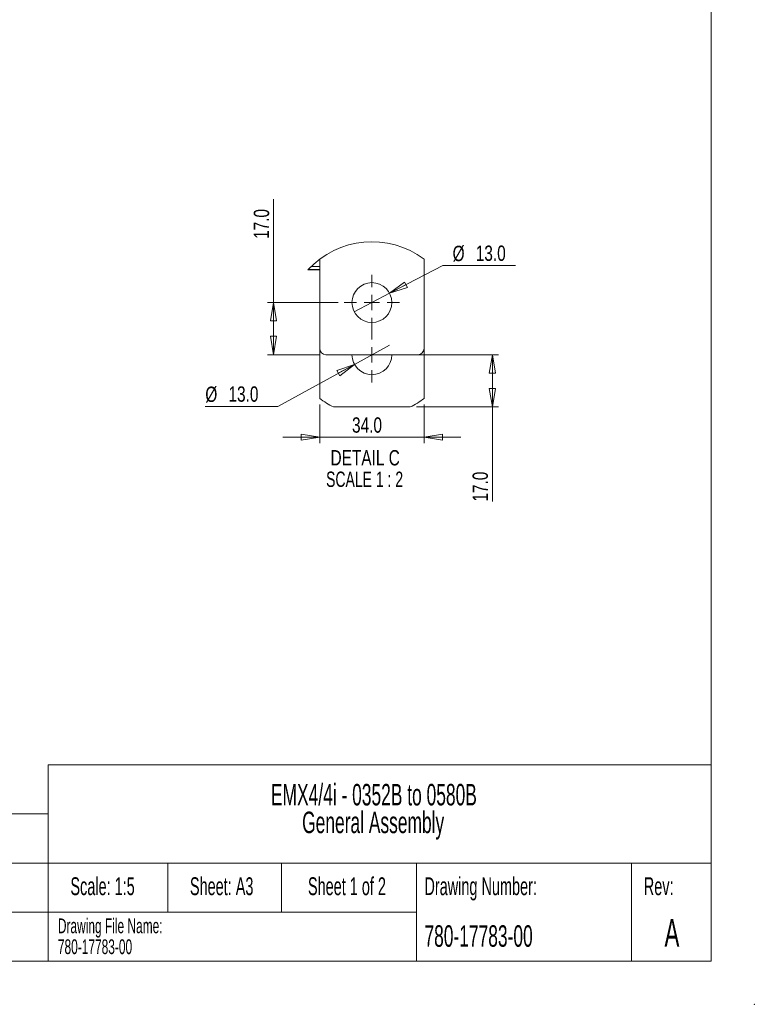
# Model space of a CAD drawing. Header units: millimetres. Extents: x 0 to 2100, y 0 to 1485.
# Tile 74 of 118: x 1502 to 2100, y 0 to 802. Entities that reach past the tile are written whole.
import ezdxf

# ---------------------------------------------------------------- set-up
doc = ezdxf.new("R2010")
doc.units = ezdxf.units.MM
doc.header["$LTSCALE"] = 5
doc.header["$PDSIZE"] = -1
doc.styles.add('SLDTEXTSTYLE0', font='TXT', dxfattribs={"width": 0.605})
doc.styles.add('SLDTEXTSTYLE1', font='TXT', dxfattribs={"width": 0.75})
doc.styles.add('SLDTEXTSTYLE2', font='TXT', dxfattribs={"width": 0.681818})
doc.dimstyles.new('SLDDIMSTYLE5', dxfattribs={"dimtxt": 12.5, "dimasz": 15, "dimexe": 0, "dimexo": 0.0625, "dimgap": 3.125, "dimtad": 1, "dimdec": 1, "dimlfac": 0.4, "dimrnd": 1e-09, "dimzin": 4, "dimdsep": 46, "dimtxsty": 'SLDTEXTSTYLE1', "dimblk1": 'CLOSED', "dimblk2": 'CLOSED', "dimsah": 1, "dimcen": 0.09, "dimadec": 0, "dimazin": 1, "dimtfac": 1, "dimtmove": 0, "dimatfit": 0, "dimldrblk": 'CLOSED', "dimfxl": 0, "dimfrac": 2, "dimtolj": 1, "dimtzin": 12, "dimarcsym": 0})
doc.dimstyles.new('SLDDIMSTYLE6', dxfattribs={"dimtxt": 12.5, "dimasz": 15, "dimexe": 0, "dimexo": 0.0625, "dimgap": 3.125, "dimtad": 0, "dimtih": 1, "dimtoh": 1, "dimdec": 1, "dimlfac": 0.4, "dimrnd": 1e-09, "dimzin": 4, "dimdsep": 46, "dimtxsty": 'SLDTEXTSTYLE1', "dimblk1": 'NONE', "dimblk2": 'CLOSED', "dimsah": 1, "dimcen": 0, "dimadec": 0, "dimazin": 1, "dimtfac": 1, "dimtmove": 0, "dimatfit": 3, "dimldrblk": 'NONE', "dimfxl": 0, "dimfrac": 2, "dimtolj": 1, "dimtzin": 12, "dimarcsym": 0})
doc.dimstyles.new('SLDDIMSTYLE7', dxfattribs={"dimtxt": 12.5, "dimasz": 15, "dimexe": 0, "dimexo": 0.0625, "dimgap": 3.125, "dimtad": 1, "dimdec": 1, "dimlfac": 0.4, "dimrnd": 1e-09, "dimzin": 4, "dimdsep": 46, "dimtxsty": 'SLDTEXTSTYLE1', "dimblk1": 'CLOSED', "dimblk2": 'CLOSED', "dimsah": 1, "dimcen": 0.09, "dimadec": 0, "dimazin": 1, "dimtfac": 1, "dimtofl": 0, "dimtmove": 0, "dimatfit": 3, "dimldrblk": 'CLOSED', "dimfxl": 0, "dimfrac": 2, "dimtolj": 1, "dimtzin": 12, "dimarcsym": 0})

# ---------------------------------------------------------------- blocks, each defined once
blk = doc.blocks.new('SW_NOTE_0')
at = {"color": 0, "linetype": 'Continuous', "lineweight": 0, "char_height": 17.5, "attachment_point": 2, "style": 'SLDTEXTSTYLE0'}
for s, insert in [('EMX4/4i - 0352B to 0580B', (116.21, 22.56)), ('General Assembly', (115.61, 0))]:
    blk.add_mtext(s, dxfattribs=dict(at, insert=insert))
blk = doc.blocks.new('SW_NOTE_1')
at = {"color": 0, "linetype": 'Continuous', "lineweight": 0, "char_height": 12, "attachment_point": 1, "style": 'SLDTEXTSTYLE0'}
for s, insert in [('Drawing File Name:', (0, 15.47)), ('780-17783-00', (0, -1.53))]:
    blk.add_mtext(s, dxfattribs=dict(at, insert=insert))
blk = doc.blocks.new('_CLOSED')
at = {"color": 0, "linetype": 'ByBlock', "lineweight": -2}
for p, q in [((-1, 0.166667), (0, 0)), ((-1, 0.166667), (-1, -0.166667)), ((0, 0), (-1, -0.166667)), ((0, 0), (-1, 0))]:
    blk.add_line(p, q, dxfattribs=at)
blk = doc.blocks.new('_D_24')
at = {"color": 7, "linetype": 'Continuous', "lineweight": 0}
for p, q in [((1803.08, 578.97), (1846.45, 601.59)), ((1846.45, 601.59), (1905.56, 601.59)), ((1774.26, 563.94), (1803.08, 578.97))]:
    blk.add_line(p, q, dxfattribs=at)
at = {"color": 7, "linetype": 'Continuous', "lineweight": 0, "xscale": 15, "yscale": 15, "rotation": 207.5392999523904}
blk.add_blockref('_CLOSED', (1803.08, 578.97, -328.13), dxfattribs=at)
at = {"color": 7, "linetype": 'Continuous', "lineweight": 0, "char_height": 12.5, "attachment_point": 1, "style": 'SLDTEXTSTYLE1'}
for s, insert in [('%%c', (1854.38, 617.7)), ('13.0', (1873.23, 617.89))]:
    blk.add_mtext(s, dxfattribs=dict(at, insert=insert))
blk = doc.blocks.new('_NONE')
blk = doc.blocks.new('_D_25')
at = {"color": 7, "linetype": 'Continuous', "lineweight": 0}
for p, q in [((1802.91, 536.79), (1774.43, 521.13)), ((1774.43, 521.13), (1712.17, 486.9)), ((1712.17, 486.9), (1653.06, 486.9))]:
    blk.add_line(p, q, dxfattribs=at)
at = {"color": 7, "linetype": 'Continuous', "lineweight": 0, "xscale": 15, "yscale": 15, "rotation": 28.80514792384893}
blk.add_blockref('_CLOSED', (1774.43, 521.13, -328.13), dxfattribs=at)
at = {"color": 7, "linetype": 'Continuous', "lineweight": 0, "char_height": 12.5, "attachment_point": 1, "style": 'SLDTEXTSTYLE1'}
for s, insert in [('%%c', (1653.06, 503.01)), ('13.0', (1671.91, 503.2))]:
    blk.add_mtext(s, dxfattribs=dict(at, insert=insert))
blk = doc.blocks.new('_D_26')
at = {"color": 7, "linetype": 'Continuous', "lineweight": 0}
for p, q in [((1746.17, 488.36), (1746.17, 456.86)), ((1831.17, 488.36), (1831.17, 456.86)), ((1746.17, 461.86), (1716.17, 461.86)), ((1831.17, 461.86), (1746.17, 461.86)), ((1831.17, 461.86), (1861.17, 461.86))]:
    blk.add_line(p, q, dxfattribs=at)
at = {"color": 7, "linetype": 'Continuous', "lineweight": 0, "xscale": 15, "yscale": 15}
blk.add_blockref('_CLOSED', (1746.17, 461.86, -328.13), dxfattribs=at)
at = {"color": 7, "linetype": 'Continuous', "lineweight": 0, "xscale": 15, "yscale": 15, "rotation": 180.0000000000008}
blk.add_blockref('_CLOSED', (1831.17, 461.86, -328.13), dxfattribs=at)
at = {"color": 7, "linetype": 'Continuous', "lineweight": 0, "insert": (1772.5, 477.98), "char_height": 12.5, "attachment_point": 1, "style": 'SLDTEXTSTYLE1'}
blk.add_mtext('34.0', dxfattribs=at)
blk = doc.blocks.new('_D_27')
at = {"color": 7, "linetype": 'Continuous', "lineweight": 0}
for p, q in [((1816.17, 528.96), (1891.74, 528.96)), ((1886.74, 486.46), (1886.74, 528.96)), ((1824.9, 486.46), (1891.74, 486.46)), ((1886.74, 486.46), (1886.74, 409.36))]:
    blk.add_line(p, q, dxfattribs=at)
at = {"color": 7, "linetype": 'Continuous', "lineweight": 0, "xscale": 15, "yscale": 15}
for p, rotation in [((1886.74, 528.96, -328.13), 90.0000000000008), ((1886.74, 486.46, -328.13), 270.0000000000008)]:
    blk.add_blockref('_CLOSED', p, dxfattribs=dict(at, rotation=rotation))
at = {"color": 7, "linetype": 'Continuous', "lineweight": 0, "insert": (1870.62, 409.36), "char_height": 12.5, "attachment_point": 1, "rotation": 90, "style": 'SLDTEXTSTYLE1'}
blk.add_mtext('17.0', dxfattribs=at)
blk = doc.blocks.new('_D_28')
at = {"color": 7, "linetype": 'Continuous', "lineweight": 0}
for p, q in [((1708.61, 571.46), (1708.61, 655.57)), ((1761.17, 571.46), (1703.61, 571.46)), ((1708.61, 528.96), (1708.61, 571.46)), ((1746.17, 528.96), (1703.61, 528.96))]:
    blk.add_line(p, q, dxfattribs=at)
at = {"color": 7, "linetype": 'Continuous', "lineweight": 0, "xscale": 15, "yscale": 15}
for p, rotation in [((1708.61, 571.46, -328.13), 90.00000000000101), ((1708.61, 528.96, -328.13), 270.000000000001)]:
    blk.add_blockref('_CLOSED', p, dxfattribs=dict(at, rotation=rotation))
at = {"color": 7, "linetype": 'Continuous', "lineweight": 0, "insert": (1692.49, 623.24), "char_height": 12.5, "attachment_point": 1, "rotation": 90, "style": 'SLDTEXTSTYLE1'}
blk.add_mtext('17.0', dxfattribs=at)
blk = doc.blocks.new('SW_NOTE_4')
at = {"color": 0, "linetype": 'Continuous', "lineweight": 0, "char_height": 12.5, "attachment_point": 2}
for s, insert, style in [('DETAIL C', (34.57, 16.11), 'SLDTEXTSTYLE1'), ('SCALE 1 : 2', (34.09, -1.39), 'SLDTEXTSTYLE2')]:
    blk.add_mtext(s, dxfattribs=dict(at, insert=insert, style=style))
blk = doc.blocks.new('SW_CENTERMARKSYMBOL_4')
at = {"color": 0, "linetype": 'Continuous', "lineweight": 0}
for p, q in [((0, 12.5), (0, 22.5)), ((-12.5, 0), (-22.5, 0)), ((0, 0), (-6.25, 0)), ((0, 0), (0, 6.25)), ((0, 0), (0, -6.25)), ((0, 0), (6.25, 0)), ((12.5, 0), (22.5, 0)), ((0, -12.5), (0, -22.5))]:
    blk.add_line(p, q, dxfattribs=at)
blk = doc.blocks.new('SW_CENTERMARKSYMBOL_5')
at = {"color": 0, "linetype": 'Continuous', "lineweight": 0}
for p, q in [((0, 12.5), (0, 22.5)), ((-12.5, 0), (-22.5, 0)), ((0, 0), (-6.25, 0)), ((0, 0), (0, 6.25)), ((0, 0), (0, -6.25)), ((0, 0), (6.25, 0)), ((12.5, 0), (22.5, 0)), ((0, -12.5), (0, -22.5))]:
    blk.add_line(p, q, dxfattribs=at)

msp = doc.modelspace()

# ---------------------------------------------------------------- linework, layer by layer
at = {"color": 7, "linetype": 'Continuous', "lineweight": 0}
for p, q in [((2065, 1450), (2065, 35)), ((1525, 195), (2065, 195)), ((1525, 195), (1525, 35)), ((1225, 155), (1525, 155)), ((1225, 115), (2065, 115)), ((1622.5, 115), (1622.5, 75)), ((1715, 115), (1715, 75)), ((1825, 75), (1825, 115)), ((2000, 75), (2000, 115)), ((1225, 75), (1825, 75)), ((1825, 75), (1825, 35)), ((2000, 75), (2000, 35)), ((35, 35), (2065, 35))]:
    msp.add_line(p, q, dxfattribs=at)
at = {"color": 7, "linetype": 'Continuous', "lineweight": 15}
for p, q in [((1746.167, 606.832), (1746.167, 533.958)), ((1831.167, 606.832), (1831.167, 533.958)), ((1736.49, 598.083), (1746.167, 598.083)), ((1746.167, 533.958), (1746.167, 493.358)), ((1831.167, 533.958), (1831.167, 493.358)), ((1826.167, 528.958), (1751.167, 528.958)), ((1819.904, 486.458), (1757.43, 486.458))]:
    msp.add_line(p, q, dxfattribs=at)
at = {"color": 8, "linetype": 'Continuous', "lineweight": 15}
for p, q in [((1746.167, 598.274), (1736.666, 598.274)), ((1739.077, 600.752), (1746.167, 600.752))]:
    msp.add_line(p, q, dxfattribs=at)
at = {"color": 7, "linetype": 'Continuous', "lineweight": 15}
msp.add_circle((1788.667, 571.458), 16.25, dxfattribs=at)
at = {"color": 7, "linetype": 'Continuous', "lineweight": 0}
for centre, radius, start, end in [((1788.667, 550.095), 70.89, 53.164324, 137.394865), ((1788.668, 550.097), 70.893, 233.164514, 243.855288), ((1788.667, 550.095), 70.889, 296.144442, 306.835714)]:
    msp.add_arc(centre, radius, start, end, dxfattribs=at)
at = {"color": 7, "linetype": 'Continuous', "lineweight": 15}
for centre, radius, start, end in [((1751.167, 533.958), 5, 180.000121, 269.999772), ((1826.167, 533.958), 5, 270.000517, 359.999697), ((1788.667, 528.958), 16.25, 180.000018, 269.999949), ((1788.667, 528.958), 16.25, 270.000262, 359.999804)]:
    msp.add_arc(centre, radius, start, end, dxfattribs=at)
at = {"color": 7, "linetype": 'Continuous', "lineweight": 0}
msp.add_point((2100, 0), dxfattribs=at)

# ---------------------------------------------------------------- block references
for name, p in [('SW_CENTERMARKSYMBOL_4', (1788.667, 571.458)), ('SW_CENTERMARKSYMBOL_5', (1788.667, 528.958)), ('SW_NOTE_4', (1748.637, 435.21)), ('SW_NOTE_0', (1674.105, 156.908)), ('SW_NOTE_1', (1533.026, 54.417))]:
    msp.add_blockref(name, p, dxfattribs=at)

# ---------------------------------------------------------------- texts
at = {"color": 7, "linetype": 'Continuous', "lineweight": 0, "style": 'SLDTEXTSTYLE0'}
for s, insert, char_height, attachment_point in [('23/09/2015', (1433.611, 142.605), 14, 1), ('Scale: 1:5', (1569.407, 103.453), 14.5521, 2), ('Sheet: A3', (1666.382, 103.453), 14.5521, 2), ('Sheet 1 of 2', (1768.367, 103.453), 14.55208, 2), ('Drawing Number:', (1831.444, 103.453), 14.55208, 1), ('Rev:', (2022.152, 103.453), 14.5521, 2), ('780-17783-00', (1831.444, 64.363), 17.5, 1), ('A', (2032.946, 69.364), 22.5, 2)]:
    msp.add_mtext(s, dxfattribs=dict(at, insert=insert, char_height=char_height, attachment_point=attachment_point))

# ---------------------------------------------------------------- dimensions: what is measured, and where the dimension line sits
at = {"color": 7, "linetype": 'Continuous', "lineweight": 0}
for base, p1, p2, angle, dimstyle, picture, middle in [((1708.606, 571.458), (1751.167, 528.958), (1766.167, 571.458), 90, 'SLDDIMSTYLE7', '_D_28', (1708.606, 639.408)), ((1886.738, 528.958), (1819.904, 486.458), (1811.167, 528.958), 90, 'SLDDIMSTYLE7', '_D_27', (1886.738, 425.523)), ((1746.167, 461.862), (1831.167, 493.358), (1746.167, 493.358), 0, 'SLDDIMSTYLE5', '_D_26', (1788.667, 461.862))]:
    dim = msp.add_linear_dim(base=base, p1=p1, p2=p2, angle=angle, dimstyle=dimstyle, dxfattribs=at)
    dim.commit()
    dim.dimension.update_dxf_attribs({"geometry": picture, "text_midpoint": middle, "dimtype": 160})
for p1, p2, picture, middle in [((1774.258, 563.945), (1803.076, 578.972), '_D_24', (1879.972, 612.168)), ((1802.906, 536.788), (1774.428, 521.128), '_D_25', (1678.645, 497.477))]:
    dim = msp.add_diameter_dim_2p(p1=p1, p2=p2, dimstyle='SLDDIMSTYLE6', dxfattribs=at)
    dim.commit()
    dim.dimension.update_dxf_attribs({"geometry": picture, "text_midpoint": middle, "dimtype": 163})

doc.saveas('drawing.dxf')
